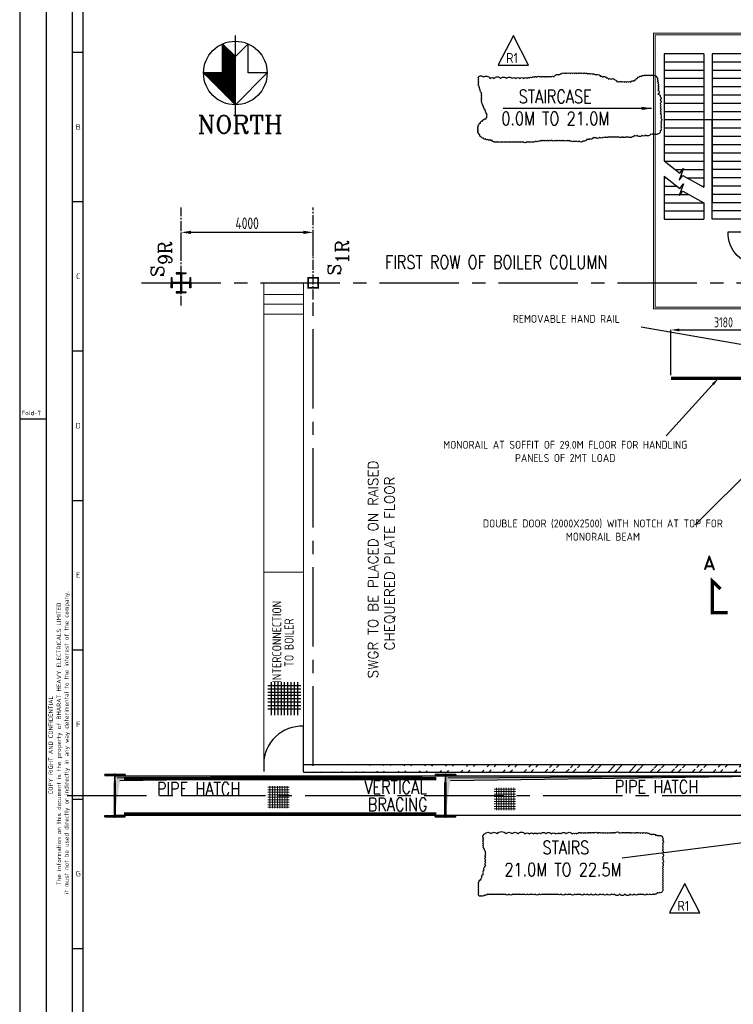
# Model space of a CAD drawing. Extents: x -11758 to 4934791, y -233543 to 1826789.
# Tile 4 of 107: x 60988 to 82576, y 21424 to 51188. Entities that reach past the tile are written whole.
import ezdxf
from ezdxf.enums import TextEntityAlignment as Align

# ---------------------------------------------------------------- set-up
doc = ezdxf.new("R2010")
doc.units = 0
doc.header["$LTSCALE"] = 800
doc.header["$MEASUREMENT"] = 0
for name, pattern in [('CENTER', [2, 1.25, -0.25, 0.25, -0.25]), ('CENTER2', [1.125, 0.75, -0.125, 0.125, -0.125]), ('CONTINOUS', [0]), ('DASHDOT', [1, 0.5, -0.25, 0, -0.25])]:
    doc.linetypes.add(name, pattern=pattern)
doc.layers.get('0').update_dxf_attribs({"linetype": 'CONTINUOUS'})
doc.layers.get('DEFPOINTS').update_dxf_attribs({"linetype": 'CONTINUOUS'})
for name, color, linetype in [('2', 1, 'CONTINUOUS'), ('CABLE TRAYS', 7, 'CONTINUOUS'), ('CEN', 2, 'CENTER'), ('COL', 1, 'CENTER'), ('GRID', 8, 'CENTER'), ('GT_1', 7, 'CONTINUOUS'), ('HATCH', 9, 'CONTINUOUS'), ('LTB', 5, 'CONTINUOUS'), ('obk', 7, 'CONTINUOUS'), ('OBN', 1, 'CONTINUOUS'), ('PIPE OPENING HATCH', 7, 'CONTINUOUS'), ('STR', 2, 'CONTINUOUS'), ('TXT', 4, 'CONTINUOUS'), ('WALL', 6, 'CONTINUOUS')]:
    doc.layers.add(name, color=color, linetype=linetype)
for name, color, linetype, lineweight in [('DIM', 4, 'CONTINUOUS', 15), ('STEEL', 6, 'CONTINUOUS', 15), ('T', 3, 'CONTINUOUS', 15), ('TEXT', 3, 'CONTINUOUS', 15)]:
    doc.layers.add(name, color=color, linetype=linetype, lineweight=lineweight)
doc.styles.add('c5', font='complex.shx', dxfattribs={"height": 5})
doc.styles.add('ROMANC', font='romanc')
doc.styles.add('ROMAND', font='romand')
doc.styles.add('ROMANS', font='ISO9.shx', dxfattribs={"width": 0.8})
doc.styles.add('S1', font='SIMPLEX.SHX', dxfattribs={"height": 200})
doc.styles.add('S3', font='ROMANS1.SHX', dxfattribs={"width": 0.8})
doc.styles.get("Standard").update_dxf_attribs({"font": 'ISO9'})
doc.dimstyles.new('GS', dxfattribs={"dimscale": 100, "dimtxt": 2.5, "dimasz": 3, "dimexe": 1, "dimexo": 1, "dimgap": 1, "dimtad": 1, "dimdec": 0, "dimzin": 0, "dimdsep": 46, "dimtxsty": 'ROMANS', "dimcen": 0.09, "dimclrd": 4, "dimclre": 8, "dimclrt": 3, "dimadec": 0, "dimazin": 0, "dimtfac": 1, "dimtdec": 0, "dimtofl": 0, "dimtmove": 0, "dimatfit": 3, "dimfxl": 1, "dimtolj": 1, "dimtzin": 0, "dimarcsym": 0})
doc.dimstyles.new('STANDARD$0', dxfattribs={"dimtxt": 250, "dimasz": 200, "dimexe": 0, "dimexo": 0, "dimgap": 100, "dimtad": 1, "dimdec": 0, "dimzin": 0, "dimdsep": 46, "dimtxsty": 'S1', "dimcen": 0, "dimadec": 0, "dimazin": 0, "dimtfac": 1, "dimtdec": 0, "dimtmove": 2, "dimatfit": 3, "dimfxl": 1, "dimtolj": 1, "dimtzin": 0, "dimarcsym": 0})
doc.dimstyles.new('STANDARD1', dxfattribs={"dimtxt": 300, "dimasz": 250, "dimexe": 0, "dimexo": 0, "dimgap": 80, "dimtad": 1, "dimdec": 0, "dimzin": 0, "dimdsep": 46, "dimtxsty": 'ROMANS', "dimcen": 0, "dimclrd": 256, "dimclre": 9, "dimclrt": 256, "dimadec": 0, "dimazin": 0, "dimtfac": 0.09, "dimtdec": 0, "dimtix": 1, "dimtofl": 0, "dimtmove": 0, "dimatfit": 3, "dimfxl": 1, "dimtolj": 1, "dimtzin": 0, "dimarcsym": 0})
doc.dimstyles.new('User200', dxfattribs={"dimscale": 200, "dimtxt": 1.5, "dimasz": 1.5, "dimexe": 0.75, "dimexo": 0, "dimgap": 0.3, "dimtad": 1, "dimdec": 0, "dimzin": 12, "dimdsep": 46, "dimtxsty": 'ROMANS', "dimcen": 0, "dimclrd": 256, "dimclre": 256, "dimclrt": 111, "dimadec": 0, "dimazin": 2, "dimtfac": 0.09, "dimtdec": 0, "dimtmove": 2, "dimatfit": 0, "dimfxl": 0, "dimtolj": 1, "dimtzin": 0, "dimlwd": -1, "dimlwe": -1, "dimarcsym": 2})

# ---------------------------------------------------------------- blocks, each defined once
blk = doc.blocks.new('A$C14326149')
at = {"layer": 'COL'}
h = blk.add_hatch(dxfattribs=at)
h.set_pattern_fill('ANSI31', color=256, scale=100, style=0)
h.paths.add_polyline_path([(-310, -640), (-310, -600), (310, -600), (310, -640)])
h.paths.add_polyline_path([(310, 640), (310, 600), (-310, 600), (-310, 640)])
edge = h.paths.add_edge_path()
edge.add_line((-16, -600), (-16, 600))
edge.add_line((16, -600), (16, 600))
for p, q in [((310, 640), (-310, 640)), ((-310, 640), (-310, 600)), ((310, 600), (-310, 600)), ((-16, -600), (-16, 600)), ((16, -600), (16, 600)), ((310, 640), (310, 600)), ((-310, -600), (310, -600)), ((-310, -640), (-310, -600)), ((-310, -640), (310, -640)), ((310, -640), (310, -600))]:
    blk.add_line(p, q, dxfattribs=at)
at = {"layer": 'COL', "color": 2}
for p, q in [((0, -672), (0, 672)), ((44, 0), (-44, 0))]:
    blk.add_line(p, q, dxfattribs=at)
blk = doc.blocks.new('COL2')
at = {"layer": 'obk'}
for points in [[(-15, 15), (-15, 270), (-150, 270), (-150, 300), (0, 300)], [(15, 15), (15, 270), (150, 270), (150, 300), (0, 300)], [(-15, 15), (-270, 15), (-270, 150), (-300, 150), (-300, 0)], [(-15, -15), (-270, -15), (-270, -150), (-300, -150), (-300, 0)], [(300, 0), (300, 150), (270, 150), (270, 15), (15, 15)], [(300, 0), (300, -150), (270, -150), (270, -15), (15, -15)], [(0, -300), (-150, -300), (-150, -270), (-15, -270), (-15, -15)], [(0, -300), (150, -300), (150, -270), (15, -270), (15, -15)]]:
    blk.add_lwpolyline(points, dxfattribs=at)
blk = doc.blocks.new('X')
at = {"layer": 'OBN'}
blk.add_blockref('COL2', (0, 0), dxfattribs=at)
blk = doc.blocks.new('*D527')
at = {"layer": 'DEFPOINTS', "color": 0, "transparency": 16777216}
for p in [(65869, 44759), (65869, 44054), (69869, 44050)]:
    blk.add_point(p, dxfattribs=at)
at = {"layer": 'DIM', "color": 9, "lineweight": -2, "transparency": 16777216}
for p, q in [((65869, 44054), (65869, 44759)), ((69569, 44759), (66169, 44759)), ((69869, 44050), (69869, 44759))]:
    blk.add_line(p, q, dxfattribs=at)
at = {"layer": 'DIM', "color": 9, "transparency": 16777216}
for points in [[(66169, 44809), (66169, 44709), (65869, 44759)], [(69569, 44809), (69569, 44709), (69869, 44759)]]:
    blk.add_solid(points, dxfattribs=at)
at = {"layer": 'DIM', "transparency": 16777216, "insert": (67869, 45034), "char_height": 350, "attachment_point": 5, "style": 'ROMANS'}
blk.add_mtext('\\A1;4000', dxfattribs=at)
blk = doc.blocks.new('SSDCDCDC')
at = {"layer": 'WALL'}
for p, q in [((247921, 170427), (247921, 165427)), ((247921, 170427), (249121, 170427)), ((249121, 170427), (249121, 165927)), ((249371, 170427), (249371, 166392)), ((249371, 170427), (250571, 170427)), ((250571, 170427), (250571, 167190)), ((247921, 170177), (249121, 170177)), ((249371, 170177), (250571, 170177)), ((247921, 169927), (249121, 169927)), ((247921, 169677), (249121, 169677)), ((249371, 169927), (250571, 169927)), ((249371, 169677), (250571, 169677)), ((247921, 169427), (249121, 169427)), ((249371, 169427), (250571, 169427)), ((247921, 169177), (249121, 169177)), ((249371, 169177), (250571, 169177)), ((247921, 168927), (249121, 168927)), ((249371, 168927), (250571, 168927)), ((247921, 168677), (249121, 168677)), ((249371, 168677), (250571, 168677)), ((247921, 168427), (249121, 168427)), ((247921, 168177), (249121, 168177)), ((249121, 168427), (249371, 168427)), ((249371, 168427), (250571, 168427)), ((249371, 168177), (250571, 168177)), ((247921, 167927), (249121, 167927)), ((249371, 167927), (250571, 167927)), ((247921, 167677), (249121, 167677)), ((249371, 167677), (250571, 167677)), ((247921, 167427), (249121, 167427)), ((249371, 167427), (250571, 167427)), ((247921, 167177), (249121, 167177)), ((249371, 167177), (250571, 167177)), ((247921, 166927), (249121, 166927)), ((250238, 166927), (249371, 166927)), ((250571, 166725), (250571, 165427)), ((247921, 166677), (249121, 166677)), ((247921, 166427), (249121, 166427)), ((249884, 166677), (249371, 166677)), ((249434, 166427), (249371, 166427)), ((250571, 166427), (250193, 166427)), ((250571, 166677), (250510, 166677)), ((247921, 166177), (249121, 166177)), ((250571, 166177), (249821, 166177)), ((247921, 165927), (249121, 165927)), ((249371, 165927), (249371, 165427)), ((250571, 165927), (249371, 165927)), ((247921, 165677), (249121, 165677)), ((250571, 165677), (249371, 165677)), ((247921, 165427), (249121, 165427)), ((250571, 165427), (249371, 165427)), ((248639, 165050), (247639, 165050)), ((248639, 165050), (247639, 165050))]:
    blk.add_line(p, q, dxfattribs=at)
at = {"layer": 'WALL', "const_width": 30, "flags": 128}
for points in [[(247639, 164050), (247639, 162722), (250899, 162722), (250899, 171052), (247639, 171052)], [(247639, 171052), (247639, 171002), (247639, 171002), (250849, 171002), (250849, 170952), (250849, 170952), (250849, 162772), (250799, 162772), (247689, 162772), (247689, 162772), (247689, 164049), (247639, 164050)]]:
    blk.add_lwpolyline(points, dxfattribs=at)
at = {"layer": 'WALL'}
for points in [[(249121, 165427), (249121, 168427)], [(250575, 167193), (250103, 166821), (249992, 166961), (250118, 166605), (250007, 166745), (249371, 166392)], [(250575, 166728), (250103, 166356), (249992, 166496), (250118, 166140), (250007, 166280), (249371, 165927)]]:
    blk.add_lwpolyline(points, dxfattribs=at)
blk.add_arc((247691, 164998), 949, 266.8572, 3.1428, dxfattribs=at)
blk = doc.blocks.new('*D537')
at = {"color": 9, "lineweight": -2, "transparency": 16777216}
blk.add_line((80689, 40445), (80689, 41809), dxfattribs=at)
at = {"lineweight": -2, "transparency": 16777216}
blk.add_line((80939, 41809), (83619, 41809), dxfattribs=at)
at = {"transparency": 16777216}
for points in [[(80939, 41851), (80939, 41768), (80689, 41809)], [(83619, 41851), (83619, 41768), (83869, 41809)]]:
    blk.add_solid(points, dxfattribs=at)
at = {"layer": 'DEFPOINTS', "color": 0, "transparency": 16777216}
for p in [(83869, 41909), (83869, 41809), (80689, 40345)]:
    blk.add_point(p, dxfattribs=at)
at = {"transparency": 16777216, "insert": (82279, 42039), "char_height": 300, "attachment_point": 5, "style": 'ROMANS'}
blk.add_mtext('\\A1;3180', dxfattribs=at)
blk = doc.blocks.new('A$C731D3036')
for p, q in [((-2590.23, 26.68), (-2590.23, 1843.18)), ((-2579.11, 37.8), (-2579.11, 1816.5)), ((-2590.23, 1691.99), (-2579.11, 1691.99)), ((-2590.23, 1540.8), (-2579.11, 1540.8)), ((-2590.23, 1389.61), (-2579.11, 1389.61)), ((-2616.91, 1320.68), (-2643.59, 1320.68)), ((-2590.23, 1238.42), (-2579.11, 1238.42)), ((-2590.23, 1087.23), (-2579.11, 1087.23)), ((-2590.23, 936.04), (-2579.11, 936.04)), ((-2590.23, 784.85), (-2579.11, 784.85))]:
    blk.add_line(p, q)
for points in [[(0, 1869.86), (-2643.59, 1869.86), (-2643.59, 0), (0, 0)], [(-26.68, 1843.18), (-2616.91, 1843.18), (-2616.91, 26.68), (-26.68, 26.68)]]:
    blk.add_lwpolyline(points, close=True)
for s, p in [('B', (-2584.25, 1616.39)), ('C', (-2584.25, 1465.2)), ('D', (-2584.25, 1314.01)), ('E', (-2584.25, 1162.83)), ('F', (-2584.25, 1011.64)), ('G', (-2584.25, 860.45))]:
    blk.add_text(s, height=5.56).set_placement(p, align=Align.MIDDLE)
blk.add_text('Fold-7', height=4.447).set_placement((-2641.6, 1324.64))
for s, p in [('it must not be used directly or indirectly in any way deterimental to the interest of the company.', (-2593.94, 993.09)), ('The information on this document is the property of BHARAT HEAVY ELECTRICALS LIMITED', (-2601.63, 991.86)), ('COPY RIGHT AND CONFIDENTIAL', (-2609.94, 990.63))]:
    blk.add_text(s, height=4.4467, rotation=90).set_placement(p, align=Align.CENTER)
blk = doc.blocks.new('*X465')
at = {"color": 0}
for p, q in [((26245, 30100), (28140, 30100)), ((26270, 30075), (28165, 30075)), ((26295, 30050), (28190, 30050)), ((26320, 30025), (28215, 30025)), ((26345, 30000), (28240, 30000)), ((26370, 29975), (28265, 29975)), ((26395, 29950), (28290, 29950)), ((26420, 29925), (28315, 29925)), ((26445, 29900), (28340, 29900)), ((26470, 29875), (28365, 29875)), ((26495, 29850), (28390, 29850)), ((26520, 29825), (28415, 29825)), ((26545, 29800), (28440, 29800)), ((26570, 29775), (28465, 29775)), ((26595, 29750), (28490, 29750)), ((26620, 29725), (28515, 29725)), ((26645, 29700), (28540, 29700)), ((26670, 29675), (28565, 29675)), ((26695, 29650), (28590, 29650)), ((26720, 29625), (28615, 29625)), ((26745, 29600), (27488, 29600)), ((26770, 29575), (27488, 29575)), ((26795, 29550), (27488, 29550)), ((26820, 29525), (27488, 29525)), ((26845, 29500), (27488, 29500)), ((26870, 29475), (27488, 29475)), ((26895, 29450), (27488, 29450)), ((26920, 29425), (27488, 29425)), ((26945, 29400), (27488, 29400)), ((26970, 29375), (27488, 29375)), ((26995, 29350), (27488, 29350)), ((27020, 29325), (27488, 29325)), ((27045, 29300), (27488, 29300)), ((27070, 29275), (27488, 29275)), ((27095, 29250), (27488, 29250)), ((27120, 29225), (27488, 29225)), ((27145, 29200), (27488, 29200)), ((27170, 29175), (27488, 29175)), ((27195, 29150), (27488, 29150)), ((27220, 29125), (27488, 29125)), ((27245, 29100), (27488, 29100)), ((27270, 29075), (27488, 29075)), ((27295, 29050), (27488, 29050)), ((27320, 29025), (27488, 29025)), ((27345, 29000), (27488, 29000)), ((27370, 28975), (27488, 28975)), ((27395, 28950), (27488, 28950)), ((27420, 28925), (27488, 28925)), ((27445, 28900), (27488, 28900)), ((27470, 28875), (27488, 28875))]:
    blk.add_line(p, q, dxfattribs=at)

msp = doc.modelspace()

# ---------------------------------------------------------------- hatches: boundary and pattern name
at = {"layer": 'DIM'}
h = msp.add_hatch(dxfattribs=at)
h.set_pattern_fill('ANSI37', color=256, scale=600, angle=45, style=0)
h.set_pattern_definition([(90, (37958.08, -20541.76), (-75, 1e-14), []), (180, (37958.08, -20541.76), (-1e-14, -75), [])])
h.paths.add_polyline_path([(69140.7, 28018.1), (68492.5, 28018.1), (68492.5, 27351.6), (69140.7, 27351.6)])
h = msp.add_hatch(dxfattribs=at)
h.set_pattern_fill('ANSI37', color=256, scale=600, angle=45, style=0)
h.set_pattern_definition([(90, (44807.54, -20596.17), (-75, 1e-14), []), (180, (44807.54, -20596.17), (-1e-14, -75), [])])
h.paths.add_polyline_path([(75990.1, 27963.7), (75341.9, 27963.7), (75341.9, 27297.2), (75990.1, 27297.2)])
at = {"layer": 'HATCH'}
h = msp.add_hatch(dxfattribs=at)
h.set_pattern_fill('ANSI32', color=256, scale=1200, style=0)
h.set_pattern_definition([(45, (-14255.04, -118693.8), (-318.198, 318.198), []), (45, (-14042.9, -118693.8), (-318.198, 318.198), [])])
edge = h.paths.add_edge_path()
edge.add_line((89089.2, 28669.9), (69569.4, 28670.9))
edge.add_line((89089.2, 28440.9), (69569.4, 28442.6))
at = {"layer": 'PIPE OPENING HATCH', "lineweight": -2}
for points in [[(63941.3, 28261.1), (63869.4, 27130.9), (63869.4, 28329.2), (73869.4, 28329.2)], [(73941.3, 28261.1), (73869.4, 27130.9), (73869.4, 28329.2), (83869.4, 28329.2)]]:
    msp.add_hatch(color=1, dxfattribs=at).paths.add_polyline_path(points)
at = {"layer": 'PIPE OPENING HATCH'}
h = msp.add_hatch(color=1, dxfattribs=at)
h.paths.add_polyline_path([(63953, 27730.9), (63885.4, 27730.9), (63885.4, 27245.8)])
h.paths.add_polyline_path([(73869.4, 28330.9), (63885.4, 28330.9), (63885.4, 27730.9), (63913.5, 27730.9), (63953, 27730.9), (64016.8, 28189.1)])
h = msp.add_hatch(color=1, dxfattribs=at)
h.paths.add_polyline_path([(73953, 27730.9), (73885.4, 27730.9), (73885.4, 27245.8)])
h.paths.add_polyline_path([(83869.4, 28330.9), (73885.4, 28330.9), (73885.4, 27730.9), (73913.5, 27730.9), (73953, 27730.9), (74016.8, 28189.1)])

# ---------------------------------------------------------------- linework, layer by layer
at = {"color": 3}
for p, q in [((67127.4, 49768.9), (67127.4, 50457.7)), ((67511.9, 50073.2), (67127.4, 50457.7)), ((67127.4, 49576.7), (67127.4, 50457.7)), ((67511.9, 50073.2), (67896.4, 50457.7)), ((67896.4, 49768.9), (67896.4, 50457.7)), ((67896.4, 49576.7), (67896.4, 50457.7)), ((67511.9, 48615.4), (67511.9, 50073.2)), ((67127.4, 49576.7), (66550.6, 49576.7)), ((67511.9, 48615.4), (66550.6, 49576.7)), ((67511.9, 48615.4), (68473.2, 49576.7)), ((68473.2, 49576.7), (67896.4, 49576.7))]:
    msp.add_line(p, q, dxfattribs=at)
msp.add_circle((67511.9, 49576.7), 961.3, dxfattribs=at)
at = {"layer": '2', "linetype": 'Continuous'}
for p, q in [((75929.9, 50706.9), (75460.7, 49827.9)), ((76384.3, 49817.1), (75929.4, 50696)), ((75460.7, 49817.1), (76384.3, 49817.1)), ((81111.4, 25077.3), (80642.2, 24198.3)), ((81565.8, 24187.5), (81110.9, 25066.4)), ((80642.2, 24187.5), (81565.8, 24187.5))]:
    msp.add_line(p, q, dxfattribs=at)
at = {"layer": 'CEN', "color": 3}
msp.add_line((67511.9, 48278.4), (67511.9, 50706.9), dxfattribs=at)
at = {"layer": 'COL', "color": 7, "const_width": 50}
msp.add_lwpolyline([(70019.4, 43080.9), (70019.4, 43380.9), (69719.4, 43380.9), (69719.4, 43080.9), (70043.9, 43080.9)], dxfattribs=at)
at = {"layer": 'DIM'}
for p, q in [((68369.4, 43230.9), (68369.4, 28460.9)), ((69569.4, 43230.9), (69569.4, 28442.6)), ((68369.4, 42877.5), (69569.4, 42877.5)), ((68369.4, 42590.5), (69569.4, 42590.5)), ((68369.4, 42290.6), (69569.4, 42290.6)), ((68369.4, 34490.6), (69569.4, 34490.6)), ((68369.4, 28571.6), (68369.4, 28461.6))]:
    msp.add_line(p, q, dxfattribs=at)
at = {"layer": 'GRID', "linetype": 'CENTER2', "ltscale": 0.5}
for p, q in [((65869.4, 42543.6), (65869.4, 45513.3)), ((69869.4, 42730.9), (69869.4, 45513.3))]:
    msp.add_line(p, q, dxfattribs=at)
at = {"layer": 'GRID', "linetype": 'CENTER2', "ltscale": 4}
for p, q in [((64675.3, 43230.9), (107921.9, 43230.9)), ((69869.4, 28636), (69869.4, 42730.9)), ((62419.9, 27730.9), (107915, 27730.9))]:
    msp.add_line(p, q, dxfattribs=at)
at = {"layer": 'GT_1', "flags": 128}
for points in [[(68494, 31059.8), (69494, 31059.8)], [(68494, 30959.8), (69494, 30959.8)], [(68594, 31159.8), (68594, 30159.8)], [(68694, 31159.8), (68694, 30159.8)], [(68794, 31159.8), (68794, 30159.8)], [(68794, 31159.8), (68794, 30159.8)], [(68894, 31159.8), (68894, 30159.8)], [(68994, 31159.8), (68994, 30159.8)], [(68994, 31159.8), (68994, 30159.8)], [(69094, 31159.8), (69094, 30159.8)], [(69094, 31159.8), (69094, 30159.8)], [(69194, 31159.8), (69194, 30159.8)], [(69294, 31159.8), (69294, 30159.8)], [(69394, 31159.8), (69394, 30159.8)], [(68494, 30859.8), (69494, 30859.8)], [(68494, 30773.4), (69494, 30773.4)], [(68494, 30666.6), (69494, 30666.6)], [(68494, 30566.6), (69494, 30566.6)], [(68494, 30459.8), (69494, 30459.8)], [(68494, 30359.8), (69494, 30359.8)]]:
    msp.add_lwpolyline(points, dxfattribs=at)
at = {"layer": 'LTB', "linetype": 'Continuous', "const_width": 100, "flags": 128}
msp.add_lwpolyline([(82405.4, 33267), (81940.2, 33267), (81940.2, 34220.6), (82189.3, 33975)], dxfattribs=at)
at = {"layer": 'PIPE OPENING HATCH', "color": 1, "lineweight": -2}
for p, q in [((63869.4, 28330.9), (73869.4, 28330.9)), ((73869.4, 28329.2), (63941.3, 28261.1)), ((73869.4, 28330.9), (83869.4, 28330.9)), ((83869.4, 28329.2), (73941.3, 28261.1))]:
    msp.add_line(p, q, dxfattribs=at)
at = {"layer": 'PIPE OPENING HATCH', "color": 1}
for p, q in [((64016.8, 28189.1), (73869.4, 28330.9)), ((74016.8, 28189.1), (83869.4, 28330.9))]:
    msp.add_line(p, q, dxfattribs=at)
for points in [[(63869.4, 28330.9), (73869.4, 28330.9), (73869.4, 27130.9), (63869.4, 27130.9)], [(73869.4, 28330.9), (83869.4, 28330.9), (83869.4, 27130.9), (73869.4, 27130.9)]]:
    msp.add_lwpolyline(points, close=True, dxfattribs=at)
at = {"layer": 'STEEL', "const_width": 100}
msp.add_lwpolyline([(85189.3, 40345.4), (80689.3, 40345.4)], dxfattribs=at)
at = {"layer": 'STR', "color": 7, "linetype": 'DASHDOT', "const_width": 100}
for points in [[(64144.5, 28240.9), (73594.5, 28240.9)], [(64144.5, 27180.9), (73594.5, 27180.9)]]:
    msp.add_lwpolyline(points, dxfattribs=at)
at = {"layer": 'WALL'}
for p, q in [((69569.4, 28461.6), (69569.4, 29830.5)), ((68369.4, 28691.6), (68369.4, 28461.6)), ((69569.4, 28670.9), (83423.5, 28670.9)), ((69569.4, 28442.6), (83193.9, 28440.9))]:
    msp.add_line(p, q, dxfattribs=at)
at = {"layer": 'WALL', "color": 0, "flags": 128}
for points in [[(74863.5, 49453.1, -0.5205671), (75015.6, 49453.1, -0.5205671), (75015.6, 49453.1, -0.5205671), (75211.3, 49409.7, -0.5205671), (75211.3, 49409.7, -0.5205671), (75341.7, 49409.7, -0.5205671), (75341.7, 49409.7, -0.5205671), (75537.3, 49409.7, -0.5205671), (75537.3, 49409.7, -0.5205671), (75711.2, 49409.7, -0.5205671), (75711.2, 49409.7, -0.5205671), (75885.1, 49409.7, -0.5205671), (75885.1, 49409.7, -0.5205671), (75993.8, 49409.7, -0.5205671), (75993.8, 49409.7, -0.5205671), (76124.2, 49409.7, -0.5205671), (76124.2, 49409.7, -0.5205671), (76232.9, 49409.7, -0.5205671), (76232.9, 49409.7, -0.5205671), (76341.5, 49409.7, -0.5205671), (76341.5, 49409.7, -0.5205671), (76406.7, 49431.4, -0.5205671), (76406.7, 49431.4, -0.5205671), (76472, 49431.4, -0.5205671), (76472, 49431.4, -0.5205671), (76558.9, 49453.1, -0.5205671), (76558.9, 49453.1, -0.5205671), (76624.1, 49453.1, -0.5205671), (76624.1, 49453.1, -0.5205671), (76732.8, 49453.1, -0.5205671), (76732.8, 49453.1, -0.5205671), (76798, 49453.1, -0.5205671), (76798, 49453.1, -0.5205671), (76863.2, 49453.1, -0.5205671), (76863.2, 49453.1, -0.5205671), (76928.4, 49453.1, -0.5205671), (76928.4, 49453.1, -0.5205671), (76993.6, 49453.1, -0.5205671), (76993.6, 49453.1, -0.5205671), (77058.8, 49453.1, -0.5205671), (77058.8, 49453.1, -0.5205671), (77145.8, 49453.1, -0.5205671), (77145.8, 49453.1, -0.5205671), (77189.2, 49496.6, -0.5205671), (77189.2, 49496.6, -0.5205671), (77276.2, 49518.3, -0.5205671), (77276.2, 49518.3, -0.5205671), (77341.4, 49518.3, -0.5205671), (77341.4, 49518.3, -0.5205671), (77384.9, 49561.8, -0.5205671), (77384.9, 49561.8, -0.5205671), (77450.1, 49561.8, -0.5205671), (77450.1, 49561.8, -0.5205671), (77515.3, 49561.8, -0.5205671), (77515.3, 49561.8, -0.5205671), (77580.5, 49561.8, -0.5205671), (77580.5, 49561.8, -0.5205671), (77645.7, 49561.8, -0.5205671), (77645.7, 49561.8, -0.5205671), (77710.9, 49561.8, -0.5205671), (77710.9, 49561.8, -0.5205671), (77776.1, 49561.8, -0.5205671), (77776.1, 49561.8, -0.5205671), (77841.3, 49561.8, -0.5205671), (77841.3, 49561.8, -0.5205671), (77906.5, 49561.8, -0.5205671), (77906.5, 49561.8, -0.5205671), (77971.7, 49561.8, -0.5205671), (77971.7, 49561.8, -0.5205671), (78037, 49561.8, -0.5205671), (78037, 49561.8, -0.5205671), (78102.2, 49561.8, -0.5205671), (78102.2, 49561.8, -0.5205671), (78167.4, 49540, -0.5205671), (78167.4, 49540, -0.5205671), (78254.3, 49540, -0.5205671), (78254.3, 49540, -0.5205671), (78319.5, 49540, -0.5205671), (78319.5, 49540, -0.5205671), (78384.7, 49518.3, -0.5205671), (78384.7, 49518.3, -0.5205671), (78449.9, 49518.3, -0.5205671), (78449.9, 49518.3, -0.5205671), (78558.6, 49474.9, -0.5205671), (78558.6, 49474.9, -0.5205671), (78623.8, 49453.1, -0.5205671), (78623.8, 49453.1, -0.5205671), (78732.5, 49431.4, -0.5205671), (78732.5, 49431.4, -0.5205671), (78797.7, 49388, -0.5205671), (78797.7, 49388, -0.5205671), (78884.7, 49388, -0.5205671), (78884.7, 49388, -0.5205671), (78993.3, 49366.2, -0.5205671), (78993.3, 49366.2, -0.5205671), (79058.6, 49301.1, -0.5205671), (79058.6, 49301.1, -0.5205671), (79123.8, 49301.1, -0.5205671), (79123.8, 49301.1, -0.5205671), (79210.7, 49301.1, -0.5205671), (79210.7, 49301.1, -0.5205671), (79275.9, 49301.1, -0.5205671), (79275.9, 49301.1, -0.5205671), (79341.1, 49301.1, -0.5205671), (79341.1, 49301.1, -0.5205671), (79406.3, 49301.1, -0.5205671), (79406.3, 49301.1, -0.5205671), (79471.5, 49301.1, -0.5205671), (79471.5, 49301.1, -0.5205671), (79580.2, 49322.8, -0.5205671), (79580.2, 49322.8, -0.5205671), (79623.7, 49366.2, -0.5205671), (79623.7, 49366.2, -0.5205671), (79667.2, 49409.7, -0.5205671), (79667.2, 49409.7, -0.5205671), (79732.4, 49453.1, -0.5205671), (79732.4, 49453.1, -0.5205671), (79797.6, 49474.9, -0.5205671), (79797.6, 49474.9, -0.5205671), (79862.8, 49496.6, -0.5205671), (79862.8, 49496.6, -0.5205671), (79928, 49496.6, -0.5205671), (79928, 49496.6, -0.5205671), (79993.2, 49496.6, -0.5205671), (79993.2, 49496.6, -0.5205671), (80058.4, 49496.6, -0.5205671), (80058.4, 49496.6, -0.5205671), (80123.6, 49496.6, -0.5205671), (80123.6, 49496.6, -0.5205671), (80188.8, 49496.6, -0.5205671), (80188.8, 49496.6, -0.5205671), (80254, 49453.1, -0.5205671), (80254, 49453.1, -0.5205671), (80275.8, 49388, -0.5205671), (80275.8, 49388, -0.5205671), (80275.8, 49322.8, -0.5205671), (80275.8, 49322.8, -0.5205671), (80297.5, 49257.6, -0.5205671), (80297.5, 49257.6, -0.5205671), (80297.5, 49192.5, -0.5205671), (80297.5, 49192.5, -0.5205671), (80297.5, 49127.3, -0.5205671), (80297.5, 49127.3, -0.5205671), (80297.5, 49062.1, -0.5205671), (80297.5, 49062.1, -0.5205671), (80297.5, 48931.8, -0.5205671), (80297.5, 48931.8, -0.5205671), (80362.7, 48866.6, -0.5205671), (80362.7, 48866.6, -0.5205671), (80362.7, 48758, -0.5205671), (80362.7, 48758, -0.5205671), (80362.7, 48649.4, -0.5205671), (80362.7, 48649.4, -0.5205671), (80362.7, 48584.2, -0.5205671), (80362.7, 48584.2, -0.5205671), (80362.7, 48519, -0.5205671), (80362.7, 48519, -0.5205671), (80362.7, 48432.2, -0.5205671), (80362.7, 48432.2, -0.5205671), (80362.7, 48345.3, -0.5205671), (80362.7, 48345.3, -0.5205671), (80384.5, 48280.1, -0.5205671), (80384.5, 48280.1, -0.5205671), (80384.5, 48214.9, -0.5205671), (80384.5, 48214.9, -0.5205671), (80384.5, 48106.3, -0.5205671), (80384.5, 48106.3, -0.5205671), (80384.5, 48041.1, -0.5205671), (80384.5, 48041.1, -0.5205671), (80384.5, 47976, -0.5205671), (80384.5, 47976, -0.5205671), (80384.5, 47910.8, -0.5205671), (80384.5, 47910.8, -0.5205671), (80362.7, 47823.9, -0.5205671), (80362.7, 47823.9, -0.5205671), (80297.5, 47737, -0.5205671), (80297.5, 47737, -0.5205671), (80210.6, 47737, -0.5205671), (80210.6, 47737, -0.5205671), (80145.4, 47737, -0.5205671), (80145.4, 47737, -0.5205671), (80080.2, 47737, -0.5205671), (80080.2, 47737, -0.5205671), (79928, 47693.6, -0.5205671), (79928, 47693.6, -0.5205671), (79819.3, 47693.6, -0.5205671), (79819.3, 47693.6, -0.5205671), (79667.2, 47693.6, -0.5205671), (79667.2, 47693.6, -0.5205671), (79580.2, 47693.6, -0.5205671), (79580.2, 47693.6, -0.5205671), (79515, 47650.1, -0.5205671), (79515, 47650.1, -0.5205671), (79406.3, 47650.1, -0.5205671), (79406.3, 47650.1, -0.5205671), (79341.1, 47650.1, -0.5205671), (79341.1, 47650.1, -0.5205671), (79232.4, 47650.1, -0.5205671), (79232.4, 47650.1, -0.5205671), (79123.8, 47650.1, -0.5205671), (79123.8, 47650.1, -0.5205671), (79058.6, 47650.1, -0.5205671), (79058.6, 47650.1, -0.5205671), (78993.3, 47650.1, -0.5205671), (78993.3, 47650.1, -0.5205671), (78928.1, 47650.1, -0.5205671), (78928.1, 47650.1, -0.5205671), (78862.9, 47650.1, -0.5205671), (78862.9, 47650.1, -0.5205671), (78797.7, 47650.1, -0.5205671), (78797.7, 47650.1, -0.5205671), (78689, 47650.1, -0.5205671), (78689, 47650.1, -0.5205671), (78623.8, 47628.4, -0.5205671), (78623.8, 47628.4, -0.5205671), (78536.9, 47628.4, -0.5205671), (78536.9, 47628.4, -0.5205671), (78406.5, 47628.4, -0.5205671), (78406.5, 47628.4, -0.5205671), (78341.3, 47628.4, -0.5205671), (78341.3, 47628.4, -0.5205671), (78232.6, 47584.9, -0.5205671), (78232.6, 47584.9, -0.5205671), (78145.6, 47584.9, -0.5205671), (78145.6, 47584.9, -0.5205671), (78037, 47519.8, -0.5205671), (78037, 47519.8, -0.5205671), (77906.5, 47519.8, -0.5205671), (77906.5, 47519.8, -0.5205671), (77819.6, 47519.8, -0.5205671), (77819.6, 47519.8, -0.5205671), (77754.4, 47519.8, -0.5205671), (77754.4, 47519.8, -0.5205671), (77667.4, 47519.8, -0.5205671), (77667.4, 47519.8, -0.5205671), (77602.2, 47541.5, -0.5205671), (77602.2, 47541.5, -0.5205671), (77537, 47541.5, -0.5205671), (77537, 47541.5, -0.5205671), (77450.1, 47541.5, -0.5205671), (77450.1, 47541.5, -0.5205671), (77384.9, 47541.5, -0.5205671), (77384.9, 47541.5, -0.5205671), (77319.7, 47541.5, -0.5205671), (77319.7, 47541.5, -0.5205671), (77254.5, 47541.5, -0.5205671), (77254.5, 47541.5, -0.5205671), (77189.2, 47541.5, -0.5205671), (77189.2, 47541.5, -0.5205671), (77080.6, 47541.5, -0.5205671), (77080.6, 47541.5, -0.5205671), (77015.4, 47541.5, -0.5205671), (77015.4, 47541.5, -0.5205671), (76950.2, 47541.5, -0.5205671), (76950.2, 47541.5, -0.5205671), (76884.9, 47541.5, -0.5205671), (76884.9, 47541.5, -0.5205671), (76819.7, 47541.5, -0.5205671), (76819.7, 47541.5, -0.5205671), (76754.5, 47541.5, -0.5205671), (76754.5, 47541.5, -0.5205671), (76689.3, 47519.8, -0.5205671), (76689.3, 47519.8, -0.5205671), (76602.4, 47519.8, -0.5205671), (76602.4, 47519.8, -0.5205671), (76537.2, 47498.1, -0.5205671), (76537.2, 47498.1, -0.5205671), (76472, 47498.1, -0.5205671), (76472, 47498.1, -0.5205671), (76406.7, 47498.1, -0.5205671), (76406.7, 47498.1, -0.5205671), (76341.5, 47498.1, -0.5205671), (76341.5, 47498.1, -0.5205671), (76211.1, 47498.1, -0.5205671), (76211.1, 47498.1, -0.5205671), (76145.9, 47498.1, -0.5205671), (76145.9, 47498.1, -0.5205671), (76080.7, 47498.1, -0.5205671), (76080.7, 47498.1, -0.5205671), (76015.5, 47498.1, -0.5205671), (76015.5, 47498.1, -0.5205671), (75950.3, 47498.1, -0.5205671), (75950.3, 47498.1, -0.5205671), (75885.1, 47498.1, -0.5205671), (75885.1, 47498.1, -0.5205671), (75819.9, 47498.1, -0.5205671), (75819.9, 47498.1, -0.5205671), (75754.7, 47498.1, -0.5205671), (75754.7, 47498.1, -0.5205671), (75689.5, 47498.1, -0.5205671), (75689.5, 47498.1, -0.5205671), (75624.2, 47498.1, -0.5205671), (75624.2, 47498.1, -0.5205671), (75559, 47498.1, -0.5205671), (75559, 47498.1, -0.5205671), (75472.1, 47498.1, -0.5205671), (75472.1, 47498.1, -0.5205671), (75406.9, 47498.1, -0.5205671), (75406.9, 47498.1, -0.5205671), (75341.7, 47498.1, -0.5205671), (75341.7, 47498.1, -0.5205671), (75276.5, 47541.5, -0.5205671), (75276.5, 47541.5, -0.5205671), (75211.3, 47563.2, -0.5205671), (75211.3, 47563.2, -0.5205671), (75146.1, 47563.2, -0.5205671), (75146.1, 47563.2, -0.5205671), (75080.8, 47584.9, -0.5205671), (75080.8, 47584.9, -0.5205671), (75015.6, 47606.7, -0.5205671), (75015.6, 47606.7, -0.5205671), (74950.4, 47650.1, -0.5205671), (74950.4, 47650.1, -0.5205671), (74907, 47715.3, -0.5205671), (74907, 47715.3, -0.5205671), (74863.5, 47758.7, -0.5205671), (74863.5, 47758.7, -0.5205671), (74863.5, 47823.9, -0.5205671), (74863.5, 47823.9, -0.5205671), (74863.5, 47889.1, -0.5205671), (74863.5, 47889.1, -0.5205671), (74863.5, 47954.2, -0.5205671), (74863.5, 47954.2, -0.5205671), (74885.2, 48019.4, -0.5205671), (74885.2, 48019.4, -0.5205671), (74928.7, 48062.9, -0.5205671), (74928.7, 48062.9, -0.5205671), (74993.9, 48128, -0.5205671), (74993.9, 48128, -0.5205671), (75037.4, 48171.5, -0.5205671), (75037.4, 48171.5, -0.5205671), (75101.4, 48186.7, -0.5205671), (75101.4, 48186.7, -0.5205671), (75128.6, 48241.1, -0.5205671), (75128.6, 48241.1, -0.5205671), (75131.3, 48300.1, -0.5205671), (75131.3, 48300.1, -0.5205671), (75122.8, 48351.1, -0.5205671), (75122.8, 48351.1, -0.5205671), (75088.7, 48419.2, -0.5205671), (75088.7, 48419.2, -0.5205671), (75071.7, 48470.2, -0.5205671), (75071.7, 48470.2, -0.5205671), (75037.7, 48512.7, -0.5205671), (75037.7, 48512.7, -0.5205671), (75029.2, 48563.8, -0.5205671), (75029.2, 48563.8, -0.5205671), (75003.6, 48614.8, -0.5205671), (75003.6, 48614.8, -0.5205671), (74978.1, 48665.8, -0.5205671), (74978.1, 48665.8, -0.5205671), (74969.6, 48725.4, -0.5205671), (74969.6, 48725.4, -0.5205671), (74969.6, 48776.4, -0.5205671), (74969.6, 48776.4, -0.5205671), (74969.6, 48827.4, -0.5205671), (74969.6, 48827.4, -0.5205671), (74969.6, 48878.5, -0.5205671), (74969.6, 48878.5, -0.5205671), (74969.6, 48929.5, -0.5205671), (74969.6, 48929.5, -0.5205671), (74969.6, 48980.5, -0.5205671), (74969.6, 48980.5, -0.5205671), (74927, 49048.6, -0.5205671), (74927, 49048.6, -0.5205671), (74910, 49099.6, -0.5205671), (74910, 49099.6, -0.5205671), (74901.5, 49150.6, -0.5205671), (74901.5, 49150.6, -0.5205671), (74876, 49201.7, -0.5205671), (74876, 49201.7, -0.5205671), (74876, 49252.7, -0.5205671), (74876, 49252.7, -0.5205671), (74876, 49303.7, -0.5205671), (74876, 49303.7, -0.5205671), (74876, 49363.3, -0.5205671), (74876, 49363.3, -0.5205671), (74876, 49422.8, -0.5205671), (74876, 49422.8, -0.5205671)], [(75018.1, 26529.9, -0.5205671), (75063.7, 26575.4, -0.5205671), (75063.7, 26575.4, -0.5205671), (75245.7, 26575.4, -0.5205671), (75245.7, 26575.4, -0.5205671), (75427.8, 26575.4, -0.5205671), (75427.8, 26575.4, -0.5205671), (75700.9, 26575.4, -0.5205671), (75700.9, 26575.4, -0.5205671), (75882.9, 26575.4, -0.5205671), (75882.9, 26575.4, -0.5205671), (76065, 26575.4, -0.5205671), (76065, 26575.4, -0.5205671), (76269.8, 26575.4, -0.5205671), (76269.8, 26575.4, -0.5205671), (76406.3, 26575.4, -0.5205671), (76406.3, 26575.4, -0.5205671), (76542.9, 26575.4, -0.5205671), (76542.9, 26575.4, -0.5205671), (76633.9, 26575.4, -0.5205671), (76633.9, 26575.4, -0.5205671), (76747.7, 26575.4, -0.5205671), (76747.7, 26575.4, -0.5205671), (76907, 26575.4, -0.5205671), (76907, 26575.4, -0.5205671), (77066.3, 26575.4, -0.5205671), (77066.3, 26575.4, -0.5205671), (77202.8, 26575.4, -0.5205671), (77202.8, 26575.4, -0.5205671), (77271.1, 26575.4, -0.5205671), (77271.1, 26575.4, -0.5205671), (77362.1, 26575.4, -0.5205671), (77362.1, 26575.4, -0.5205671), (77521.4, 26575.4, -0.5205671), (77521.4, 26575.4, -0.5205671), (77703.5, 26575.4, -0.5205671), (77703.5, 26575.4, -0.5205671), (77771.7, 26575.4, -0.5205671), (77771.7, 26575.4, -0.5205671), (77840, 26575.4, -0.5205671), (77840, 26575.4, -0.5205671), (77885.5, 26598.1, -0.5205671), (77885.5, 26598.1, -0.5205671), (77976.5, 26598.1, -0.5205671), (77976.5, 26598.1, -0.5205671), (78044.8, 26598.1, -0.5205671), (78044.8, 26598.1, -0.5205671), (78113.1, 26598.1, -0.5205671), (78113.1, 26598.1, -0.5205671), (78181.4, 26598.1, -0.5205671), (78181.4, 26598.1, -0.5205671), (78272.4, 26598.1, -0.5205671), (78272.4, 26598.1, -0.5205671), (78363.4, 26598.1, -0.5205671), (78363.4, 26598.1, -0.5205671), (78477.2, 26598.1, -0.5205671), (78477.2, 26598.1, -0.5205671), (78568.2, 26598.1, -0.5205671), (78568.2, 26598.1, -0.5205671), (78636.5, 26598.1, -0.5205671), (78636.5, 26598.1, -0.5205671), (78704.8, 26598.1, -0.5205671), (78704.8, 26598.1, -0.5205671), (78773, 26598.1, -0.5205671), (78773, 26598.1, -0.5205671), (78841.3, 26598.1, -0.5205671), (78841.3, 26598.1, -0.5205671), (78909.6, 26598.1, -0.5205671), (78909.6, 26598.1, -0.5205671), (79000.6, 26598.1, -0.5205671), (79000.6, 26598.1, -0.5205671), (79137.2, 26598.1, -0.5205671), (79137.2, 26598.1, -0.5205671), (79205.4, 26598.1, -0.5205671), (79205.4, 26598.1, -0.5205671), (79296.4, 26598.1, -0.5205671), (79296.4, 26598.1, -0.5205671), (79387.5, 26598.1, -0.5205671), (79387.5, 26598.1, -0.5205671), (79478.5, 26598.1, -0.5205671), (79478.5, 26598.1, -0.5205671), (79546.8, 26598.1, -0.5205671), (79546.8, 26598.1, -0.5205671), (79615, 26598.1, -0.5205671), (79615, 26598.1, -0.5205671), (79706.1, 26598.1, -0.5205671), (79706.1, 26598.1, -0.5205671), (79774.3, 26598.1, -0.5205671), (79774.3, 26598.1, -0.5205671), (79842.6, 26598.1, -0.5205671), (79842.6, 26598.1, -0.5205671), (79910.9, 26598.1, -0.5205671), (79910.9, 26598.1, -0.5205671), (79979.2, 26598.1, -0.5205671), (79979.2, 26598.1, -0.5205671), (80047.4, 26552.6, -0.5205671), (80047.4, 26552.6, -0.5205671), (80115.7, 26552.6, -0.5205671), (80115.7, 26552.6, -0.5205671), (80229.5, 26529.9, -0.5205671), (80229.5, 26529.9, -0.5205671), (80297.8, 26507.2, -0.5205671), (80297.8, 26507.2, -0.5205671), (80388.8, 26507.2, -0.5205671), (80388.8, 26507.2, -0.5205671), (80411.5, 26507.2, -0.5205671), (80434.3, 26461.7, -0.5205671), (80434.3, 26461.7, -0.5205671), (80434.3, 26393.4, -0.5205671), (80434.3, 26393.4, -0.5205671), (80434.3, 26279.7, -0.5205671), (80434.3, 26279.7, -0.5205671), (80434.3, 26211.5, -0.5205671), (80434.3, 26211.5, -0.5205671), (80434.3, 26143.3, -0.5205671), (80434.3, 26143.3, -0.5205671), (80434.3, 26075, -0.5205671), (80434.3, 26075, -0.5205671), (80434.3, 25984.1, -0.5205671), (80434.3, 25984.1, -0.5205671), (80434.3, 25870.3, -0.5205671), (80434.3, 25870.3, -0.5205671), (80434.3, 25802.1, -0.5205671), (80434.3, 25802.1, -0.5205671), (80434.3, 25688.4, -0.5205671), (80434.3, 25688.4, -0.5205671), (80434.3, 25597.4, -0.5205671), (80434.3, 25597.4, -0.5205671), (80434.3, 25529.2, -0.5205671), (80434.3, 25529.2, -0.5205671), (80434.3, 25461, -0.5205671), (80434.3, 25461, -0.5205671), (80434.3, 25392.7, -0.5205671), (80434.3, 25392.7, -0.5205671), (80434.3, 25324.5, -0.5205671), (80434.3, 25324.5, -0.5205671), (80434.3, 25256.3, -0.5205671), (80434.3, 25256.3, -0.5205671), (80434.3, 25188, -0.5205671), (80434.3, 25188, -0.5205671), (80434.3, 25119.8, -0.5205671), (80434.3, 25119.8, -0.5205671), (80434.3, 25051.6, -0.5205671), (80434.3, 25051.6, -0.5205671), (80434.3, 24983.3, -0.5205671), (80434.3, 24983.3, -0.5205671), (80434.3, 24915.1, -0.5205671), (80434.3, 24915.1, -0.5205671), (80434.3, 24846.9, -0.5205671), (80434.3, 24846.9, -0.5205671), (80343.3, 24801.4, -0.5205671), (80343.3, 24801.4, -0.5205671), (80275, 24801.4, -0.5205671), (80275, 24801.4, -0.5205671), (80206.7, 24755.9, -0.5205671), (80206.7, 24755.9, -0.5205671), (80138.5, 24755.9, -0.5205671), (80138.5, 24755.9, -0.5205671), (80047.4, 24755.9, -0.5205671), (80047.4, 24755.9, -0.5205671), (79956.4, 24755.9, -0.5205671), (79956.4, 24755.9, -0.5205671), (79842.6, 24755.9, -0.5205671), (79842.6, 24755.9, -0.5205671), (79774.3, 24755.9, -0.5205671), (79774.3, 24755.9, -0.5205671), (79706.1, 24755.9, -0.5205671), (79706.1, 24755.9, -0.5205671), (79569.5, 24755.9, -0.5205671), (79569.5, 24755.9, -0.5205671), (79455.7, 24755.9, -0.5205671), (79455.7, 24755.9, -0.5205671), (79296.4, 24755.9, -0.5205671), (79296.4, 24755.9, -0.5205671), (79137.2, 24755.9, -0.5205671), (79137.2, 24755.9, -0.5205671), (78977.9, 24755.9, -0.5205671), (78977.9, 24755.9, -0.5205671), (78886.8, 24755.9, -0.5205671), (78886.8, 24755.9, -0.5205671), (78750.3, 24755.9, -0.5205671), (78750.3, 24755.9, -0.5205671), (78636.5, 24755.9, -0.5205671), (78636.5, 24755.9, -0.5205671), (78545.5, 24755.9, -0.5205671), (78545.5, 24755.9, -0.5205671), (78408.9, 24755.9, -0.5205671), (78408.9, 24755.9, -0.5205671), (78272.4, 24755.9, -0.5205671), (78272.4, 24755.9, -0.5205671), (78158.6, 24755.9, -0.5205671), (78158.6, 24755.9, -0.5205671), (78067.6, 24755.9, -0.5205671), (78067.6, 24755.9, -0.5205671), (77931, 24755.9, -0.5205671), (77931, 24755.9, -0.5205671), (77862.8, 24755.9, -0.5205671), (77862.8, 24755.9, -0.5205671), (77771.7, 24755.9, -0.5205671), (77771.7, 24755.9, -0.5205671), (77658, 24755.9, -0.5205671), (77658, 24755.9, -0.5205671), (77589.7, 24755.9, -0.5205671), (77589.7, 24755.9, -0.5205671), (77498.7, 24755.9, -0.5205671), (77498.7, 24755.9, -0.5205671), (77362.1, 24755.9, -0.5205671), (77362.1, 24755.9, -0.5205671), (77271.1, 24755.9, -0.5205671), (77271.1, 24755.9, -0.5205671), (77202.8, 24755.9, -0.5205671), (77202.8, 24755.9, -0.5205671), (77134.5, 24755.9, -0.5205671), (77134.5, 24755.9, -0.5205671), (77066.3, 24755.9, -0.5205671), (77066.3, 24755.9, -0.5205671), (76998, 24755.9, -0.5205671), (76998, 24755.9, -0.5205671), (76929.7, 24755.9, -0.5205671), (76929.7, 24755.9, -0.5205671), (76861.5, 24755.9, -0.5205671), (76861.5, 24755.9, -0.5205671), (76793.2, 24755.9, -0.5205671), (76793.2, 24755.9, -0.5205671), (76702.2, 24755.9, -0.5205671), (76702.2, 24755.9, -0.5205671), (76588.4, 24755.9, -0.5205671), (76588.4, 24755.9, -0.5205671), (76497.3, 24755.9, -0.5205671), (76497.3, 24755.9, -0.5205671), (76429.1, 24755.9, -0.5205671), (76429.1, 24755.9, -0.5205671), (76338, 24755.9, -0.5205671), (76338, 24755.9, -0.5205671), (76247, 24755.9, -0.5205671), (76247, 24755.9, -0.5205671), (76178.8, 24755.9, -0.5205671), (76178.8, 24755.9, -0.5205671), (76110.5, 24755.9, -0.5205671), (76110.5, 24755.9, -0.5205671), (76042.2, 24755.9, -0.5205671), (76042.2, 24755.9, -0.5205671), (75973.9, 24755.9, -0.5205671), (75973.9, 24755.9, -0.5205671), (75905.7, 24755.9, -0.5205671), (75905.7, 24755.9, -0.5205671), (75791.9, 24755.9, -0.5205671), (75791.9, 24755.9, -0.5205671), (75678.1, 24755.9, -0.5205671), (75678.1, 24755.9, -0.5205671), (75609.8, 24755.9, -0.5205671), (75609.8, 24755.9, -0.5205671), (75541.6, 24755.9, -0.5205671), (75541.6, 24755.9, -0.5205671), (75473.3, 24755.9, -0.5205671), (75473.3, 24755.9, -0.5205671), (75405, 24755.9, -0.5205671), (75405, 24755.9, -0.5205671), (75336.7, 24755.9, -0.5205671), (75336.7, 24755.9, -0.5205671), (75268.5, 24755.9, -0.5205671), (75268.5, 24755.9, -0.5205671), (75200.2, 24755.9, -0.5205671), (75200.2, 24755.9, -0.5205671), (75131.9, 24755.9, -0.5205671), (75131.9, 24755.9, -0.5205671), (75063.7, 24733.2, -0.5205671), (75063.7, 24733.2, -0.5205671), (75018.1, 24710.4, -0.5205671), (75018.1, 24710.4, -0.5205671), (74949.9, 24710.4, -0.5205671), (74949.9, 24710.4, -0.5205671), (74881.6, 24710.4, -0.5205671), (74881.6, 24710.4, -0.5205671), (74881.6, 24778.7, -0.5205671), (74881.6, 24778.7, -0.5205671), (74881.6, 24846.9, -0.5205671), (74881.6, 24846.9, -0.5205671), (74881.6, 24915.1, -0.5205671), (74881.6, 24915.1, -0.5205671), (74881.6, 24983.3, -0.5205671), (74881.6, 24983.3, -0.5205671), (74881.6, 25051.6, -0.5205671), (74881.6, 25051.6, -0.5205671), (74881.6, 25119.8, -0.5205671), (74881.6, 25119.8, -0.5205671), (74949.9, 25188, -0.5205671), (74949.9, 25188, -0.5205671), (74972.6, 25256.3, -0.5205671), (74972.6, 25256.3, -0.5205671), (75018.1, 25347.2, -0.5205671), (75018.1, 25347.2, -0.5205671), (75018.1, 25415.5, -0.5205671), (75018.1, 25415.5, -0.5205671), (75040.9, 25483.7, -0.5205671), (75040.9, 25483.7, -0.5205671), (75063.7, 25574.7, -0.5205671), (75063.7, 25574.7, -0.5205671), (75086.4, 25620.2, -0.5205671), (75086.4, 25620.2, -0.5205671), (75086.4, 25711.1, -0.5205671), (75086.4, 25711.1, -0.5205671), (75086.4, 25779.4, -0.5205671), (75086.4, 25779.4, -0.5205671), (75086.4, 25870.3, -0.5205671), (75086.4, 25870.3, -0.5205671), (75086.4, 25938.6, -0.5205671), (75086.4, 25938.6, -0.5205671), (75093.4, 25998.9, -0.5205671), (75093.4, 25998.9, -0.5205671), (75082.2, 26049.1, -0.5205671), (75082.2, 26049.1, -0.5205671), (75054.4, 26099.2, -0.5205671), (75054.4, 26099.2, -0.5205671), (75032.1, 26149.4, -0.5205671), (75032.1, 26149.4, -0.5205671), (75020.9, 26199.5, -0.5205671), (75020.9, 26199.5, -0.5205671), (75015.3, 26255.2, -0.5205671), (75015.3, 26255.2, -0.5205671), (75015.3, 26305.4, -0.5205671), (75015.3, 26305.4, -0.5205671), (75015.3, 26355.5, -0.5205671), (75015.3, 26355.5, -0.5205671), (75015.3, 26405.7, -0.5205671), (75015.3, 26405.7, -0.5205671), (75015.3, 26455.8, -0.5205671), (75015.3, 26455.8, -0.5205671)]]:
    msp.add_lwpolyline(points, format="xyb", close=True, dxfattribs=at)
at = {"layer": 'WALL'}
msp.add_arc((69525.9, 28674.7), 1156.6, 87.84258, 179.16538, dxfattribs=at)

# ---------------------------------------------------------------- block references
at = {"color": 1, "linetype": 'CONTINOUS', "lineweight": 15, "xscale": 29.85916619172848, "yscale": 29.85916619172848, "zscale": 29.85916619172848}
msp.add_blockref('A$C731D3036', (139923.5, -319.9), dxfattribs=at)
at = {"xscale": -1}
msp.add_blockref('SSDCDCDC', (331058.2, -120271), dxfattribs=at)
at = {"color": 3, "xscale": -0.76904296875, "yscale": 0.76904296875, "zscale": 0.76904296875, "rotation": 270}
msp.add_blockref('*X465', (44358.4, 28437.3), dxfattribs=at)
at = {"layer": 'COL', "color": 7, "rotation": 90}
msp.add_blockref('X', (65869.4, 43230.9), dxfattribs=at)
at = {"layer": 'DIM'}
for p in [(63869.4, 27730.9), (73869.4, 27730.9)]:
    msp.add_blockref('A$C14326149', p, dxfattribs=at)

# ---------------------------------------------------------------- texts
at = {"color": 3, "insert": (77321.9, 42143.5), "char_height": 240, "width": 6545.622, "attachment_point": 5}
msp.add_mtext('   REMOVABLE HAND RAIL', dxfattribs=at)
at = {"color": 3, "char_height": 240, "attachment_point": 5}
for s, width, insert in [('MONORAIL AT SOFFIT OF 29.0M FLOOR FOR HANDLING PANELS OF 2MT LOAD', 8236.558, (77491.4, 38137.4)), ('DOUBLE DOOR (2000X2500) WITH NOTCH AT TOP FOR MONORAIL BEAM', 7510.314, (78630.2, 35759.1))]:
    msp.add_mtext_dynamic_manual_height_columns(s, width=width, gutter_width=1, heights=[883.5], dxfattribs=dict(at, insert=insert))
at = {"layer": '2', "color": 7, "style": 'ROMANS'}
for p in [(75704.9, 49881.6), (80886.4, 24251.9)]:
    msp.add_text('R1', height=299.03, dxfattribs=at).set_placement(p)
at = {"layer": 'CABLE TRAYS', "insert": (82028.2, 34982.6), "char_height": 420, "width": 1859.099, "attachment_point": 3, "style": 'ROMAND'}
msp.add_mtext('A', dxfattribs=at)
at = {"layer": 'T', "color": 20, "style": 'S3', "width": 0.8}
msp.add_text('FIRST ROW OF BOILER COLUMN', height=400, dxfattribs=at).set_placement((75400.7, 43657.4), align=Align.CENTER)
at = {"layer": 'T', "style": 'S3', "width": 0.8}
for s, p in [('PIPE HATCH', (65138.1, 27738.8)), ('VERTICAL', (71414.4, 27786)), ('PIPE HATCH', (78992.2, 27802.3)), ('BRACING', (71518.3, 27265.7))]:
    msp.add_text(s, height=400, dxfattribs=at).set_placement(p)
at = {"layer": 'T', "insert": (71528.1, 30531.2), "char_height": 300, "attachment_point": 1, "rotation": 90, "style": 'ROMANC'}
msp.add_mtext_dynamic_manual_height_columns('\\pi747.71;SWGR TO BE PLACED ON RAISED \\P\\pi1590.6;CHEQUERED PLATE FLOOR', width=9452.561, gutter_width=2000, heights=[0], dxfattribs=at)
at = {"layer": 'T', "insert": (68771.5, 226433.5), "char_height": 300, "width": 300, "attachment_point": 1, "rotation": 90, "style": 'S3'}
msp.add_mtext('\\pi-484.29;SLIDING \\P\\pi-655.71;SUPPORT', dxfattribs=at)
at = {"layer": 'T', "char_height": 400, "attachment_point": 1, "style": 'S3'}
for s, insert, width in [('\\pi604.43;STAIRCASE \\P\\pi78.714;0.0M TO 21.0M', (75480.3, 49064.4, 207.7), 3723.143), ('\\pi1468.7;STAIRS \\P\\pi318.21;21.0M TO 22.5M', (75334.9, 26361.7, 207.7), 4506.89)]:
    msp.add_mtext(s, dxfattribs=dict(at, insert=insert, width=width))
at = {"layer": 'TEXT', "style": 'ROMANC'}
msp.add_text('NORTH', height=546.88, dxfattribs=at).set_placement((66366.7, 47748.8))
at = {"layer": 'TEXT', "style": 'ROMANS', "width": 0.9}
for s, p in [('INTERCONNECTION', (68903.9, 31153.2)), ('TO BOILER', (69274.7, 31623.9))]:
    msp.add_text(s, height=275, rotation=90, dxfattribs=at).set_placement(p)
at = {"layer": 'TXT', "style": 'c5'}
for s, p in [('9R', (65590.3, 43765.4)), ('1R', (70942.8, 43800.3)), ('S', (70705.8, 43462.7)), ('S', (65353.3, 43413.3))]:
    msp.add_text(s, height=400, rotation=90, dxfattribs=at).set_placement(p)

# ---------------------------------------------------------------- dimensions: what is measured, and where the dimension line sits
dim = msp.add_linear_dim(base=(83869.4, 41809.3), p1=(80689.3, 40345.4), p2=(83869.4, 41909.3), angle=180, dimstyle='STANDARD1', override={"dimexo": 100})
dim.commit()
dim.dimension.update_dxf_attribs({"geometry": '*D537', "text_midpoint": (82279.4, 42039.3)})
at = {"layer": 'DIM'}
dim = msp.add_linear_dim(base=(65869.4, 44759.4), p1=(69869.4, 44050.4), p2=(65869.4, 44054.1), angle=180, dimstyle='STANDARD$0', override={"dimtxt": 350, "dimasz": 300, "dimtxsty": 'ROMANS', "dimclrd": 9, "dimclre": 9, "dimclrt": 256, "dimtix": 1}, dxfattribs=at)
dim.commit()
dim.dimension.update_dxf_attribs({"geometry": '*D527', "text_midpoint": (67869.4, 45034.4)})

# ---------------------------------------------------------------- leaders
at = {"layer": 'GT_1', "color": 2}
for points in [[(83209.3, 41302.7), (79791.2, 41888.2)], [(82122, 40345.4), (80541.5, 38607.5)], [(84974.3, 39460.8), (81419.6, 35914)]]:
    msp.add_leader(points, dimstyle='User200', override={"dimtxt": 1.2, "dimasz": 1.2, "dimgap": 0.1, "dimfxlon": 1}, dxfattribs=at)
at = {"layer": 'WALL'}
for points in [[(80105.8, 48506.7), (75615.4, 48506.7)], [(86991.4, 26831.9), (79209, 25840.1)]]:
    msp.add_leader(points, dimstyle='GS', dxfattribs=at)

doc.saveas('drawing.dxf')
